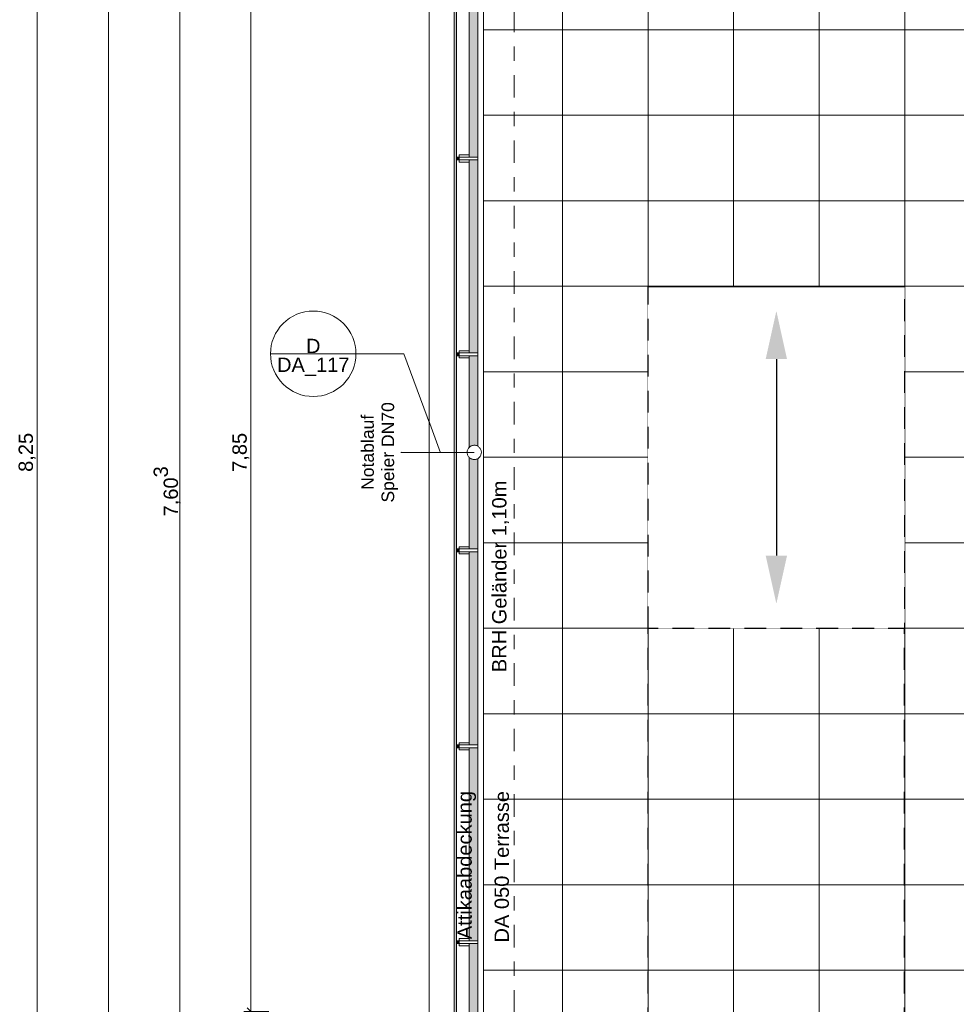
# Model space of a CAD drawing. Header units: metres. Extents: x -180 to 4, y -50 to 6.
# Tile 27 of 256: x -179 to -172, y -20 to -13. Entities that reach past the tile are written whole.
import ezdxf

# ---------------------------------------------------------------- set-up
doc = ezdxf.new("R2010")
doc.units = ezdxf.units.M
doc.header["$LTSCALE"] = 0.05
doc.header["$PDMODE"] = 1
doc.header["$PDSIZE"] = -2
doc.linetypes.add('ISO-02 Strichlinie', pattern=[3.81, 3.048, -0.762])
doc.linetypes.add('Linienart-53', pattern=[5.291531, 3.175, -1.058062, 0.352704, -0.705764])
doc.layers.get('0').update_dxf_attribs({"lineweight": 25})
for name, color, linetype, lineweight, true_color in [('30 -33 Aussenwände- 7 Fassade_ Elemente', 7, 'Continuous', 9, 0x00aacc), ('30 -36 Dächer- 3 Dachbeläge', 7, 'Continuous', 15, 0x9999ff), ('30 -36 Dächer- 4 Dachbekleidungen', 7, 'Continuous', 9, 0xccccff), ('70 -72 Beschriftung- 1 Beschriftung allgemein', 7, 'Continuous', 9, 0xff6633), ('70 -72 Beschriftung- 7 Detailverweise', 7, 'Continuous', 9, 0x00dd00), ('70 -76 Bemaßung- 2 Allgemein', 7, 'Continuous', 5, 0x6666cc)]:
    doc.layers.add(name, color=color, linetype=linetype, lineweight=lineweight, true_color=true_color)
for name, color, linetype, lineweight in [('40 -41 Abwasser_Wasser_Gas- 2 Wasser-1', 7, 'Continuous', 15), ('60- 61 allgemeine Ausstattung- 4 Terrassen', 7, 'Continuous', 9), ('70 -71 Achsen- 1 Gebäudeachsen', 7, 'Linienart-53', 18), ('Keine', 7, 'Continuous', 9)]:
    doc.layers.add(name, color=color, linetype=linetype, lineweight=lineweight)
doc.styles.add('Arial', font='arial.ttf')
doc.dimstyles.new('k+k 1_50', dxfattribs={"dimtxt": 0.100689, "dimasz": 0.05302, "dimexe": 0.05, "dimexo": 0.15, "dimgap": 0.01, "dimtad": 1, "dimdec": 3, "dimtxsty": 'Arial', "dimblk": 'VW_SLASH', "dimblk1": 'VW_SLASH', "dimblk2": 'VW_SLASH', "dimcen": 0, "dimdle": 0.05, "dimadec": 3, "dimazin": 0, "dimtfac": 0.75, "dimtdec": 3, "dimtix": 1, "dimtmove": 0, "dimatfit": 0, "dimldrblk": 'VW_SLASH-1', "dimfxl": 0.125, "dimfxlon": 1, "dimfrac": 2, "dimtolj": 1, "dimarcsym": 0})

# ---------------------------------------------------------------- blocks, each defined once
blk = doc.blocks.new('Gruppe-8302')
at = {"layer": '70 -72 Beschriftung- 1 Beschriftung allgemein', "linetype": 'Continuous', "lineweight": 0}
blk.add_hatch(color=30, dxfattribs=at).paths.add_polyline_path([(-176.2126, -15.8228), (-176.2156, -15.822), (-176.2126, -15.8212)])
at = {"layer": '70 -72 Beschriftung- 1 Beschriftung allgemein', "lineweight": 5, "flags": 128}
blk.add_lwpolyline([(-176.2126, -15.8228), (-176.2156, -15.822), (-176.2126, -15.8212)], close=True, dxfattribs=at)
at = {"layer": '70 -72 Beschriftung- 1 Beschriftung allgemein', "insert": (-176.4937, -15.822), "char_height": 0.088103, "attachment_point": 2, "rotation": 90, "line_spacing_factor": 0.969685, "style": 'Arial'}
blk.add_mtext('Notablauf\\PSpeier DN70', dxfattribs=at)
at = {"color": 255}
blk.add_wipeout([(-175.676, -15.7787), (-175.6719, -15.7814), (-175.668, -15.7844), (-175.6645, -15.7879), (-175.6613, -15.7916), (-175.6585, -15.7956), (-175.6562, -15.7999), (-175.6542, -15.8044), (-175.6527, -15.8091), (-175.6517, -15.8139), (-175.6511, -15.8188), (-175.651, -15.8237), (-175.6514, -15.8286), (-175.6523, -15.8334), (-175.6537, -15.8381), (-175.6555, -15.8427), (-175.6577, -15.847), (-175.6604, -15.8512), (-175.6634, -15.855), (-175.6668, -15.8585), (-175.6706, -15.8617), (-175.6746, -15.8645), (-175.6789, -15.8669), (-175.6834, -15.8688), (-175.6881, -15.8703), (-175.6929, -15.8714), (-175.6977, -15.8719), (-175.7026, -15.872), (-175.7075, -15.8716), (-175.7124, -15.8707), (-175.7171, -15.8694), (-175.7216, -15.8676), (-175.726, -15.8653), (-175.7301, -15.8627), (-175.734, -15.8596), (-175.7375, -15.8562), (-175.7407, -15.8525), (-175.7435, -15.8484), (-175.7458, -15.8442), (-175.7478, -15.8397), (-175.7493, -15.835), (-175.7503, -15.8302), (-175.7509, -15.8253), (-175.751, -15.8204), (-175.7506, -15.8155), (-175.7497, -15.8107), (-175.7483, -15.806), (-175.7465, -15.8014), (-175.7443, -15.797), (-175.7416, -15.7929), (-175.7386, -15.7891), (-175.7352, -15.7855), (-175.7314, -15.7824), (-175.7274, -15.7796), (-175.7231, -15.7772), (-175.7186, -15.7752), (-175.7139, -15.7737), (-175.7091, -15.7727), (-175.7043, -15.7721), (-175.6994, -15.7721), (-175.6945, -15.7725), (-175.6896, -15.7733), (-175.6849, -15.7747), (-175.6804, -15.7765)], dxfattribs=at).dxf.layer = '40 -41 Abwasser_Wasser_Gas- 2 Wasser-1'
at = {"layer": '40 -41 Abwasser_Wasser_Gas- 2 Wasser-1', "flags": 128}
blk.add_lwpolyline([(-175.676, -15.7787), (-175.6719, -15.7814), (-175.668, -15.7844), (-175.6645, -15.7879), (-175.6613, -15.7916), (-175.6585, -15.7956), (-175.6562, -15.7999), (-175.6542, -15.8044), (-175.6527, -15.8091), (-175.6517, -15.8139), (-175.6511, -15.8188), (-175.651, -15.8237), (-175.6514, -15.8286), (-175.6523, -15.8334), (-175.6537, -15.8381), (-175.6555, -15.8427), (-175.6577, -15.847), (-175.6604, -15.8512), (-175.6634, -15.855), (-175.6668, -15.8585), (-175.6706, -15.8617), (-175.6746, -15.8645), (-175.6789, -15.8669), (-175.6834, -15.8688), (-175.6881, -15.8703), (-175.6929, -15.8714), (-175.6977, -15.8719), (-175.7026, -15.872), (-175.7075, -15.8716), (-175.7124, -15.8707), (-175.7171, -15.8694), (-175.7216, -15.8676), (-175.726, -15.8653), (-175.7301, -15.8627), (-175.734, -15.8596), (-175.7375, -15.8562), (-175.7407, -15.8525), (-175.7435, -15.8484), (-175.7458, -15.8442), (-175.7478, -15.8397), (-175.7493, -15.835), (-175.7503, -15.8302), (-175.7509, -15.8253), (-175.751, -15.8204), (-175.7506, -15.8155), (-175.7497, -15.8107), (-175.7483, -15.806), (-175.7465, -15.8014), (-175.7443, -15.797), (-175.7416, -15.7929), (-175.7386, -15.7891), (-175.7352, -15.7855), (-175.7314, -15.7824), (-175.7274, -15.7796), (-175.7231, -15.7772), (-175.7186, -15.7752), (-175.7139, -15.7737), (-175.7091, -15.7727), (-175.7043, -15.7721), (-175.6994, -15.7721), (-175.6945, -15.7725), (-175.6896, -15.7733), (-175.6849, -15.7747), (-175.6804, -15.7765)], close=True, dxfattribs=at)
at = {"layer": '70 -72 Beschriftung- 1 Beschriftung allgemein'}
blk.add_line((-175.701, -15.822), (-176.2156, -15.822), dxfattribs=at)
blk = doc.blocks.new('Gruppe-8376')
at = {"layer": '70 -72 Beschriftung- 7 Detailverweise'}
blk.add_line((-0.335, 0), (-0.935, 0), dxfattribs=at)
at = {"layer": '70 -72 Beschriftung- 7 Detailverweise', "flags": 128}
blk.add_lwpolyline([(-0.335, 0), (-0.3364, -0.0294), (-0.3408, -0.0585), (-0.3479, -0.0871), (-0.3578, -0.1148), (-0.3704, -0.1414), (-0.3856, -0.1667), (-0.4031, -0.1903), (-0.4229, -0.2121), (-0.4447, -0.2319), (-0.4683, -0.2494), (-0.4936, -0.2646), (-0.5202, -0.2772), (-0.5479, -0.2871), (-0.5765, -0.2942), (-0.6056, -0.2986), (-0.635, -0.3), (-0.6644, -0.2986), (-0.6935, -0.2942), (-0.7221, -0.2871), (-0.7498, -0.2772), (-0.7764, -0.2646), (-0.8017, -0.2494), (-0.8253, -0.2319), (-0.8471, -0.2121), (-0.8669, -0.1903), (-0.8844, -0.1667), (-0.8996, -0.1414), (-0.9122, -0.1148), (-0.9221, -0.0871), (-0.9292, -0.0585), (-0.9336, -0.0294), (-0.935, 0), (-0.9336, 0.0294), (-0.9292, 0.0585), (-0.9221, 0.0871), (-0.9122, 0.1148), (-0.8996, 0.1414), (-0.8844, 0.1667), (-0.8669, 0.1903), (-0.8471, 0.2121), (-0.8253, 0.2319), (-0.8017, 0.2494), (-0.7764, 0.2646), (-0.7498, 0.2772), (-0.7221, 0.2871), (-0.6935, 0.2942), (-0.6644, 0.2986), (-0.635, 0.3), (-0.6056, 0.2986), (-0.5765, 0.2942), (-0.5479, 0.2871), (-0.5202, 0.2772), (-0.4936, 0.2646), (-0.4683, 0.2494), (-0.4447, 0.2319), (-0.4229, 0.2121), (-0.4031, 0.1903), (-0.3856, 0.1667), (-0.3704, 0.1414), (-0.3578, 0.1148), (-0.3479, 0.0871), (-0.3408, 0.0585), (-0.3364, 0.0294)], close=True, dxfattribs=at)
at = {"layer": '70 -72 Beschriftung- 7 Detailverweise'}
blk.add_point((-0.635, 0), dxfattribs=at)
at = {"layer": '70 -72 Beschriftung- 7 Detailverweise', "line_spacing_factor": 0.96878, "style": 'Arial'}
for s, insert, char_height, attachment_point in [('D', (-0.635, 0.0046), 0.1007, 8), ('DA_117', (-0.635, -0.0267), 0.10069, 2)]:
    blk.add_mtext(s, dxfattribs=dict(at, insert=insert, char_height=char_height, attachment_point=attachment_point))
blk = doc.blocks.new('Referenzmarkierung-82')
at = {"layer": '70 -72 Beschriftung- 7 Detailverweise', "transparency": 33554687}
for q in [(-0.635, 0), (0.259, -0.6956)]:
    blk.add_line((0, 0), q, dxfattribs=at)
at = {"layer": '70 -72 Beschriftung- 7 Detailverweise', "color": 7, "transparency": 33554687}
blk.add_blockref('Gruppe-8376', (0, 0), dxfattribs=at)
blk = doc.blocks.new('Gruppe-8399')
at = {"layer": '70 -72 Beschriftung- 1 Beschriftung allgemein', "char_height": 0.100689, "rotation": 90, "line_spacing_factor": 0.970891, "style": 'Arial'}
for s, insert, attachment_point in [('BRH Geländer 1,10m', (-175.4563, -17.3646), 7), ('Attikaabdeckung', (-175.6884, -18.1987), 9), ('DA 050 Terrasse', (-175.4563, -18.1987), 9)]:
    blk.add_mtext(s, dxfattribs=dict(at, insert=insert, attachment_point=attachment_point))
blk = doc.blocks.new('Gruppe-8517')
at = {"color": 255}
blk.add_wipeout([(-175.736, -19.2495), (-175.806, -19.2495), (-175.806, -19.2695), (-175.736, -19.2695)], dxfattribs=at).dxf.layer = '30 -36 Dächer- 4 Dachbekleidungen'
at = {"layer": '30 -36 Dächer- 3 Dachbeläge', "linetype": 'Continuous', "lineweight": 0, "transparency": 33554687}
blk.add_hatch(color=254, dxfattribs=at).paths.add_polyline_path([(-175.826, -19.2495), (-175.806, -19.2495), (-175.806, -19.2695), (-175.826, -19.2695)])
at = {"layer": '30 -36 Dächer- 3 Dachbeläge', "color": 254, "linetype": 'Continuous', "lineweight": 9, "true_color": 0xccccff, "transparency": 33554687, "flags": 128}
blk.add_lwpolyline([(-175.826, -19.2495), (-175.806, -19.2495), (-175.806, -19.2695), (-175.826, -19.2695)], dxfattribs=at)
at = {"layer": '30 -36 Dächer- 4 Dachbekleidungen', "flags": 128}
for points in [[(-175.736, -19.2345), (-175.806, -19.2345), (-175.806, -19.2495)], [(-175.736, -19.2495), (-175.806, -19.2495), (-175.806, -19.2695), (-175.736, -19.2695)], [(-175.736, -19.2845), (-175.806, -19.2845), (-175.806, -19.2695)]]:
    blk.add_lwpolyline(points, dxfattribs=at)
at = {"color": 255}
blk.add_wipeout([(-175.736, -19.2495), (-175.676, -19.2495), (-175.676, -19.2695), (-175.736, -19.2695)], dxfattribs=at).dxf.layer = '30 -36 Dächer- 4 Dachbekleidungen'
at = {"layer": '30 -36 Dächer- 4 Dachbekleidungen', "flags": 128}
blk.add_lwpolyline([(-175.736, -19.2495), (-175.676, -19.2495), (-175.676, -19.2695), (-175.736, -19.2695)], dxfattribs=at)
blk = doc.blocks.new('Gruppe-8518')
at = {"color": 255}
blk.add_wipeout([(-175.736, -17.8745), (-175.806, -17.8745), (-175.806, -17.8945), (-175.736, -17.8945)], dxfattribs=at).dxf.layer = '30 -36 Dächer- 4 Dachbekleidungen'
at = {"layer": '30 -36 Dächer- 3 Dachbeläge', "linetype": 'Continuous', "lineweight": 0, "transparency": 33554687}
blk.add_hatch(color=254, dxfattribs=at).paths.add_polyline_path([(-175.826, -17.8745), (-175.806, -17.8745), (-175.806, -17.8945), (-175.826, -17.8945)])
at = {"layer": '30 -36 Dächer- 3 Dachbeläge', "color": 254, "linetype": 'Continuous', "lineweight": 9, "true_color": 0xccccff, "transparency": 33554687, "flags": 128}
blk.add_lwpolyline([(-175.826, -17.8745), (-175.806, -17.8745), (-175.806, -17.8945), (-175.826, -17.8945)], dxfattribs=at)
at = {"layer": '30 -36 Dächer- 4 Dachbekleidungen', "flags": 128}
for points in [[(-175.736, -17.8595), (-175.806, -17.8595), (-175.806, -17.8745)], [(-175.736, -17.8745), (-175.806, -17.8745), (-175.806, -17.8945), (-175.736, -17.8945)], [(-175.736, -17.9095), (-175.806, -17.9095), (-175.806, -17.8945)]]:
    blk.add_lwpolyline(points, dxfattribs=at)
at = {"color": 255}
blk.add_wipeout([(-175.736, -17.8745), (-175.676, -17.8745), (-175.676, -17.8945), (-175.736, -17.8945)], dxfattribs=at).dxf.layer = '30 -36 Dächer- 4 Dachbekleidungen'
at = {"layer": '30 -36 Dächer- 4 Dachbekleidungen', "flags": 128}
blk.add_lwpolyline([(-175.736, -17.8745), (-175.676, -17.8745), (-175.676, -17.8945), (-175.736, -17.8945)], dxfattribs=at)
blk = doc.blocks.new('Gruppe-8519')
at = {"color": 255}
blk.add_wipeout([(-175.736, -16.4995), (-175.806, -16.4995), (-175.806, -16.5195), (-175.736, -16.5195)], dxfattribs=at).dxf.layer = '30 -36 Dächer- 4 Dachbekleidungen'
at = {"layer": '30 -36 Dächer- 3 Dachbeläge', "linetype": 'Continuous', "lineweight": 0, "transparency": 33554687}
blk.add_hatch(color=254, dxfattribs=at).paths.add_polyline_path([(-175.826, -16.4995), (-175.806, -16.4995), (-175.806, -16.5195), (-175.826, -16.5195)])
at = {"layer": '30 -36 Dächer- 3 Dachbeläge', "color": 254, "linetype": 'Continuous', "lineweight": 9, "true_color": 0xccccff, "transparency": 33554687, "flags": 128}
blk.add_lwpolyline([(-175.826, -16.4995), (-175.806, -16.4995), (-175.806, -16.5195), (-175.826, -16.5195)], dxfattribs=at)
at = {"layer": '30 -36 Dächer- 4 Dachbekleidungen', "flags": 128}
for points in [[(-175.736, -16.4845), (-175.806, -16.4845), (-175.806, -16.4995)], [(-175.736, -16.4995), (-175.806, -16.4995), (-175.806, -16.5195), (-175.736, -16.5195)], [(-175.736, -16.5345), (-175.806, -16.5345), (-175.806, -16.5195)]]:
    blk.add_lwpolyline(points, dxfattribs=at)
at = {"color": 255}
blk.add_wipeout([(-175.736, -16.4995), (-175.676, -16.4995), (-175.676, -16.5195), (-175.736, -16.5195)], dxfattribs=at).dxf.layer = '30 -36 Dächer- 4 Dachbekleidungen'
at = {"layer": '30 -36 Dächer- 4 Dachbekleidungen', "flags": 128}
blk.add_lwpolyline([(-175.736, -16.4995), (-175.676, -16.4995), (-175.676, -16.5195), (-175.736, -16.5195)], dxfattribs=at)
blk = doc.blocks.new('Gruppe-8520')
at = {"color": 255}
blk.add_wipeout([(-175.736, -15.1245), (-175.806, -15.1245), (-175.806, -15.1445), (-175.736, -15.1445)], dxfattribs=at).dxf.layer = '30 -36 Dächer- 4 Dachbekleidungen'
at = {"layer": '30 -36 Dächer- 3 Dachbeläge', "linetype": 'Continuous', "lineweight": 0, "transparency": 33554687}
blk.add_hatch(color=254, dxfattribs=at).paths.add_polyline_path([(-175.826, -15.1245), (-175.806, -15.1245), (-175.806, -15.1445), (-175.826, -15.1445)])
at = {"layer": '30 -36 Dächer- 3 Dachbeläge', "color": 254, "linetype": 'Continuous', "lineweight": 9, "true_color": 0xccccff, "transparency": 33554687, "flags": 128}
blk.add_lwpolyline([(-175.826, -15.1245), (-175.806, -15.1245), (-175.806, -15.1445), (-175.826, -15.1445)], dxfattribs=at)
at = {"layer": '30 -36 Dächer- 4 Dachbekleidungen', "flags": 128}
for points in [[(-175.736, -15.1095), (-175.806, -15.1095), (-175.806, -15.1245)], [(-175.736, -15.1245), (-175.806, -15.1245), (-175.806, -15.1445), (-175.736, -15.1445)], [(-175.736, -15.1595), (-175.806, -15.1595), (-175.806, -15.1445)]]:
    blk.add_lwpolyline(points, dxfattribs=at)
at = {"color": 255}
blk.add_wipeout([(-175.736, -15.1245), (-175.676, -15.1245), (-175.676, -15.1445), (-175.736, -15.1445)], dxfattribs=at).dxf.layer = '30 -36 Dächer- 4 Dachbekleidungen'
at = {"layer": '30 -36 Dächer- 4 Dachbekleidungen', "flags": 128}
blk.add_lwpolyline([(-175.736, -15.1245), (-175.676, -15.1245), (-175.676, -15.1445), (-175.736, -15.1445)], dxfattribs=at)
blk = doc.blocks.new('Gruppe-8521')
at = {"color": 255}
blk.add_wipeout([(-175.736, -13.7495), (-175.806, -13.7495), (-175.806, -13.7695), (-175.736, -13.7695)], dxfattribs=at).dxf.layer = '30 -36 Dächer- 4 Dachbekleidungen'
at = {"layer": '30 -36 Dächer- 3 Dachbeläge', "linetype": 'Continuous', "lineweight": 0, "transparency": 33554687}
blk.add_hatch(color=254, dxfattribs=at).paths.add_polyline_path([(-175.826, -13.7495), (-175.806, -13.7495), (-175.806, -13.7695), (-175.826, -13.7695)])
at = {"layer": '30 -36 Dächer- 3 Dachbeläge', "color": 254, "linetype": 'Continuous', "lineweight": 9, "true_color": 0xccccff, "transparency": 33554687, "flags": 128}
blk.add_lwpolyline([(-175.826, -13.7495), (-175.806, -13.7495), (-175.806, -13.7695), (-175.826, -13.7695)], dxfattribs=at)
at = {"layer": '30 -36 Dächer- 4 Dachbekleidungen', "flags": 128}
for points in [[(-175.736, -13.7345), (-175.806, -13.7345), (-175.806, -13.7495)], [(-175.736, -13.7495), (-175.806, -13.7495), (-175.806, -13.7695), (-175.736, -13.7695)], [(-175.736, -13.7845), (-175.806, -13.7845), (-175.806, -13.7695)]]:
    blk.add_lwpolyline(points, dxfattribs=at)
at = {"color": 255}
blk.add_wipeout([(-175.736, -13.7495), (-175.676, -13.7495), (-175.676, -13.7695), (-175.736, -13.7695)], dxfattribs=at).dxf.layer = '30 -36 Dächer- 4 Dachbekleidungen'
at = {"layer": '30 -36 Dächer- 4 Dachbekleidungen', "flags": 128}
blk.add_lwpolyline([(-175.736, -13.7495), (-175.676, -13.7495), (-175.676, -13.7695), (-175.736, -13.7695)], dxfattribs=at)
blk = doc.blocks.new('Gruppe-8863')
at = {"layer": '60- 61 allgemeine Ausstattung- 4 Terrassen', "color": 252, "linetype": 'Continuous', "lineweight": 25, "true_color": 0x888888, "transparency": 33554687}
blk.add_line((-173.581, -15.1679), (-173.581, -16.5462), dxfattribs=at)
for points in [[(-173.656, -15.1679), (-173.581, -14.8302), (-173.506, -15.1679)], [(-173.656, -16.5462), (-173.581, -16.8839), (-173.506, -16.5462)]]:
    blk.add_solid(points, dxfattribs=at)
blk = doc.blocks.new('Gruppe-8878')
at = {"layer": '30 -36 Dächer- 3 Dachbeläge', "linetype": 'Continuous', "lineweight": 0}
blk.add_hatch(color=254, dxfattribs=at).paths.add_polyline_path([(-175.84099996, -12.11704198), (-175.84099996, -31.61704198), (-163.52826764, -31.61704198), (-163.52826764, -31.45204198), (-175.67599996, -31.45204198), (-175.67599996, -12.11704198)])
at = {"layer": '60- 61 allgemeine Ausstattung- 4 Terrassen', "linetype": 'Continuous', "lineweight": 9, "transparency": 33554534}
h = blk.add_hatch(dxfattribs=at)
h.set_pattern_fill('Platte 60_60 SRF-1', style=0, pattern_type=2)
h.set_pattern_definition([(90, (-168.481, -14.65704), (-0.6, 7e-17), []), (0, (-168.481, -14.65704), (0, 0.6), [])])
h.paths.add_polyline_path([(-175.67599996, -12.29404198), (-160.12099996, -12.29404198), (-160.12099996, -31.45204198), (-175.67599996, -31.45204198)])
at = {"layer": '30 -36 Dächer- 3 Dachbeläge', "flags": 128}
blk.add_lwpolyline([(-175.84099996, -12.11704198), (-175.84099996, -31.61704198), (-163.52826764, -31.61704198), (-163.52826764, -31.45204198), (-175.67599996, -31.45204198), (-175.67599996, -12.11704198)], close=True, dxfattribs=at)
at = {"layer": '60- 61 allgemeine Ausstattung- 4 Terrassen', "color": 252, "linetype": 'Continuous', "lineweight": 9, "true_color": 0x888888, "flags": 128}
blk.add_lwpolyline([(-175.67599996, -12.29404198), (-160.12099996, -12.29404198), (-160.12099996, -31.45204198), (-175.67599996, -31.45204198)], close=True, dxfattribs=at)
at = {"layer": '70 -72 Beschriftung- 7 Detailverweise'}
blk.add_line((-176.53080921, -15.13016349), (-177.13080921, -15.13016349), dxfattribs=at)
at = {"layer": '70 -72 Beschriftung- 7 Detailverweise', "transparency": 33554687}
blk.add_line((-176.19580921, -15.13016349), (-176.83080921, -15.13016349), dxfattribs=at)
at = {"layer": '70 -72 Beschriftung- 7 Detailverweise', "flags": 128}
blk.add_lwpolyline([(-176.53080921, -15.13016349), (-176.5322538, -15.15956863), (-176.53657363, -15.18869058), (-176.54372711, -15.21724889), (-176.55364535, -15.24496852), (-176.56623283, -15.27158251), (-176.58136833, -15.29683456), (-176.59890608, -15.32048147), (-176.61867718, -15.34229552), (-176.64049123, -15.36206662), (-176.66413814, -15.37960437), (-176.68939019, -15.39473987), (-176.71600418, -15.40732735), (-176.74372381, -15.41724559), (-176.77228212, -15.42439907), (-176.80140407, -15.42871891), (-176.83080921, -15.43016349), (-176.86021436, -15.42871891), (-176.88933631, -15.42439907), (-176.91789462, -15.41724559), (-176.94561424, -15.40732735), (-176.97222823, -15.39473987), (-176.99748028, -15.37960437), (-177.0211272, -15.36206662), (-177.04294125, -15.34229552), (-177.06271235, -15.32048147), (-177.0802501, -15.29683456), (-177.09538559, -15.27158251), (-177.10797307, -15.24496852), (-177.11789131, -15.21724889), (-177.1250448, -15.18869058), (-177.12936463, -15.15956863), (-177.13080921, -15.13016349), (-177.12936463, -15.10075835), (-177.1250448, -15.07163639), (-177.11789131, -15.04307808), (-177.10797307, -15.01535846), (-177.09538559, -14.98874447), (-177.0802501, -14.96349242), (-177.06271235, -14.9398455), (-177.04294125, -14.91803145), (-177.0211272, -14.89826035), (-176.99748028, -14.8807226), (-176.97222823, -14.86558711), (-176.94561424, -14.85299963), (-176.91789462, -14.84308139), (-176.88933631, -14.8359279), (-176.86021436, -14.83160807), (-176.83080921, -14.83016349), (-176.80140407, -14.83160807), (-176.77228212, -14.8359279), (-176.74372381, -14.84308139), (-176.71600418, -14.85299963), (-176.68939019, -14.86558711), (-176.66413814, -14.8807226), (-176.64049123, -14.89826035), (-176.61867718, -14.91803145), (-176.59890608, -14.9398455), (-176.58136833, -14.96349242), (-176.56623283, -14.98874447), (-176.55364535, -15.01535846), (-176.54372711, -15.04307808), (-176.53657363, -15.07163639), (-176.5322538, -15.10075835)], close=True, dxfattribs=at)
at = {"layer": '70 -72 Beschriftung- 7 Detailverweise'}
blk.add_point((-176.83080921, -15.13016349), dxfattribs=at)
at = {"layer": '70 -72 Beschriftung- 7 Detailverweise', "line_spacing_factor": 0.96878, "style": 'Arial'}
for s, insert, char_height, attachment_point in [('D', (-176.83080921, -15.12557738), 0.10068866, 8), ('DA_117', (-176.83080921, -15.15682761), 0.100688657, 2)]:
    blk.add_mtext(s, dxfattribs=dict(at, insert=insert, char_height=char_height, attachment_point=attachment_point))
at = {"color": 255}
blk.add_wipeout([(-176.01799996, -11.76704198), (-175.84099996, -11.76704198), (-175.84099996, -19.87704198), (-176.01799996, -19.87704198)], dxfattribs=at).dxf.layer = '30 -33 Aussenwände- 7 Fassade_ Elemente'
at = {"color": 255, "linetype": 'ISO-02 Strichlinie', "lineweight": 25, "transparency": 33554559}
blk.add_wipeout([(-174.48099996, -17.05704198), (-174.48099996, -14.65704198), (-172.68099996, -14.65704198), (-172.68099996, -17.05704198)], dxfattribs=at).dxf.layer = '60- 61 allgemeine Ausstattung- 4 Terrassen'
at = {"layer": '30 -33 Aussenwände- 7 Fassade_ Elemente', "flags": 128}
blk.add_lwpolyline([(-176.01799996, -11.76704198), (-175.84099996, -11.76704198), (-175.84099996, -19.87704198), (-176.01799996, -19.87704198)], close=True, dxfattribs=at)
at = {"layer": '60- 61 allgemeine Ausstattung- 4 Terrassen', "color": 252, "linetype": 'ISO-02 Strichlinie', "lineweight": 25, "true_color": 0x888888, "transparency": 33554687}
for p, q in [((-174.48099996, -23.65704198), (-174.48099996, -17.05704198)), ((-172.68099996, -23.65704198), (-172.68099996, -17.05704198))]:
    blk.add_line(p, q, dxfattribs=at)
at = {"layer": '60- 61 allgemeine Ausstattung- 4 Terrassen', "color": 252, "linetype": 'ISO-02 Strichlinie', "lineweight": 25, "true_color": 0x888888, "transparency": 33554687, "flags": 128}
blk.add_lwpolyline([(-174.48099996, -17.05704198), (-174.48099996, -14.65704198), (-172.68099996, -14.65704198), (-172.68099996, -17.05704198)], close=True, dxfattribs=at)
at = {"color": 255}
blk.add_wipeout([(-163.48826764, -31.41204198), (-175.63599996, -31.41204198), (-175.63599996, -12.11704198), (-175.67599996, -12.11704198), (-175.67599996, -31.45204198), (-163.48826764, -31.45204198)], dxfattribs=at).dxf.layer = '30 -36 Dächer- 4 Dachbekleidungen'
at = {"layer": '30 -36 Dächer- 4 Dachbekleidungen', "flags": 128}
blk.add_lwpolyline([(-163.48826764, -31.41204198), (-175.63599996, -31.41204198), (-175.63599996, -12.11704198), (-175.67599996, -12.11704198), (-175.67599996, -31.45204198), (-163.48826764, -31.45204198)], close=True, dxfattribs=at)
at = {"color": 255}
blk.add_wipeout([(-175.82599996, -12.11704198), (-175.82599996, -31.60204198), (-163.58826764, -31.60204198), (-163.58826764, -31.51204198), (-175.73599996, -31.51204198), (-175.73599996, -12.11704198)], dxfattribs=at).dxf.layer = '30 -36 Dächer- 4 Dachbekleidungen'
at = {"layer": '30 -36 Dächer- 4 Dachbekleidungen', "flags": 128}
blk.add_lwpolyline([(-175.82599996, -12.11704198), (-175.82599996, -31.60204198), (-163.58826764, -31.60204198), (-163.58826764, -31.51204198), (-175.73599996, -31.51204198), (-175.73599996, -12.11704198)], close=True, dxfattribs=at)
at = {"layer": '60- 61 allgemeine Ausstattung- 4 Terrassen', "color": 252, "linetype": 'ISO-02 Strichlinie', "lineweight": 25, "true_color": 0x888888, "transparency": 33554687}
blk.add_line((-174.48099996, -14.65704198), (-172.68099996, -14.65704198), dxfattribs=at)
at = {"layer": '60- 61 allgemeine Ausstattung- 4 Terrassen', "color": 7, "transparency": 33554687}
blk.add_blockref('Gruppe-8863', (0, 0), dxfattribs=at)
at = {"layer": '40 -41 Abwasser_Wasser_Gas- 2 Wasser-1', "color": 7}
blk.add_blockref('Gruppe-8302', (0, 0), dxfattribs=at)
at = {"layer": '70 -72 Beschriftung- 1 Beschriftung allgemein', "color": 7}
for name in ['Gruppe-8521', 'Gruppe-8520']:
    blk.add_blockref(name, (0, 0), dxfattribs=at)
at = {"layer": '70 -72 Beschriftung- 7 Detailverweise', "transparency": 33554687}
blk.add_line((-176.19580921, -15.13016349), (-175.93682651, -15.8257924), dxfattribs=at)
at = {"layer": '70 -72 Beschriftung- 1 Beschriftung allgemein', "color": 7}
blk.add_blockref('Gruppe-8399', (0, 0), dxfattribs=at)
at = {"layer": '70 -72 Beschriftung- 7 Detailverweise'}
blk.add_blockref('Referenzmarkierung-82', (-176.19580921, -15.13016349), dxfattribs=at)
at = {"layer": '70 -72 Beschriftung- 1 Beschriftung allgemein', "color": 7}
for name in ['Gruppe-8519', 'Gruppe-8518', 'Gruppe-8517']:
    blk.add_blockref(name, (0, 0), dxfattribs=at)
blk = doc.blocks.new('_OG3_2D (2D)')
at = {"layer": '30 -33 Aussenwände- 7 Fassade_ Elemente', "flags": 128}
blk.add_lwpolyline([(-163.49099996, -31.58704198), (-175.81099996, -31.58704198), (-175.81099996, -12.08704198)], dxfattribs=at)
at = {"layer": '70 -72 Beschriftung- 1 Beschriftung allgemein', "color": 7}
blk.add_blockref('Gruppe-8878', (0, 0), dxfattribs=at)
blk = doc.blocks.new('VW_SLASH')
at = {"color": 0, "linetype": 'ByBlock', "lineweight": -2, "transparency": 16777216}
blk.add_line((0.94, 0), (-1, 0), dxfattribs=at)
at = {"color": 0, "lineweight": 20, "transparency": 16777216, "flags": 128}
blk.add_lwpolyline([(0.5, 0.5), (-0.5, -0.5)], dxfattribs=at)
blk = doc.blocks.new('*D10945')
at = {"layer": '70 -76 Bemaßung- 2 Allgemein', "color": 0, "lineweight": -2}
for p, q in [((-178.643, -11.697), (-178.818, -11.697)), ((-178.768, -19.894), (-178.768, -11.7501)), ((-178.643, -19.947), (-178.818, -19.947))]:
    blk.add_line(p, q, dxfattribs=at)
at = {"layer": 'Defpoints', "color": 0}
for p in [(-178.768, -11.697), (-178.268, -11.697), (-178.268, -19.947)]:
    blk.add_point(p, dxfattribs=at)
at = {"layer": '70 -76 Bemaßung- 2 Allgemein', "color": 0, "lineweight": -2, "xscale": 0.05302001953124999, "yscale": 0.05302001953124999, "zscale": 0.05302001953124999}
for p, rotation in [((-178.768, -11.697), 90), ((-178.768, -19.947), 270)]:
    blk.add_blockref('VW_SLASH', p, dxfattribs=dict(at, rotation=rotation))
at = {"layer": '70 -76 Bemaßung- 2 Allgemein', "color": 0, "insert": (-178.8385, -15.822), "char_height": 0.10069, "attachment_point": 5, "rotation": 90, "style": 'Arial'}
blk.add_mtext('\\A1;8,25', dxfattribs=at)
blk = doc.blocks.new('VW_SLASH-1')
at = {"color": 0, "linetype": 'ByBlock', "lineweight": -2, "transparency": 16777216}
blk.add_line((0.94, 0), (-1, 0), dxfattribs=at)
at = {"color": 0, "lineweight": 5, "transparency": 16777216, "flags": 128}
blk.add_lwpolyline([(0.5, 0.5), (-0.5, -0.5)], dxfattribs=at)
blk = doc.blocks.new('*D11041')
at = {"layer": '70 -76 Bemaßung- 2 Allgemein', "color": 0, "lineweight": -2}
for p, q in [((-178.143, -12.294), (-178.318, -12.294)), ((-178.268, -31.144), (-178.268, -12.3471)), ((-178.143, -31.197), (-178.318, -31.197))]:
    blk.add_line(p, q, dxfattribs=at)
at = {"layer": 'Defpoints', "color": 0}
for p in [(-178.268, -12.294), (-175.371, -12.294), (-177.768, -31.197)]:
    blk.add_point(p, dxfattribs=at)
at = {"layer": '70 -76 Bemaßung- 2 Allgemein', "color": 0, "lineweight": -2, "xscale": 0.05302001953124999, "yscale": 0.05302001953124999, "zscale": 0.05302001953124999}
for p, rotation in [((-178.268, -12.294), 90), ((-178.268, -31.197), 270)]:
    blk.add_blockref('VW_SLASH', p, dxfattribs=dict(at, rotation=rotation))
at = {"layer": '70 -76 Bemaßung- 2 Allgemein', "color": 0, "insert": (-178.3561, -21.7455), "char_height": 0.100689, "attachment_point": 5, "rotation": 90, "style": 'Arial'}
blk.add_mtext('\\A1;18,90\\S3^ ;', dxfattribs=at)
blk = doc.blocks.new('*D11336')
at = {"layer": '70 -76 Bemaßung- 2 Allgemein', "color": 0, "lineweight": -2}
for p, q in [((-177.643, -12.294), (-177.818, -12.294)), ((-177.768, -19.844), (-177.768, -12.3471)), ((-177.643, -19.897), (-177.818, -19.897))]:
    blk.add_line(p, q, dxfattribs=at)
at = {"layer": 'Defpoints', "color": 0}
for p in [(-177.768, -12.294), (-175.351, -12.294), (-176.018, -19.897)]:
    blk.add_point(p, dxfattribs=at)
at = {"layer": '70 -76 Bemaßung- 2 Allgemein', "color": 0, "lineweight": -2, "xscale": 0.05302001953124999, "yscale": 0.05302001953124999, "zscale": 0.05302001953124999}
for p, rotation in [((-177.768, -12.294), 90), ((-177.768, -19.897), 270)]:
    blk.add_blockref('VW_SLASH', p, dxfattribs=dict(at, rotation=rotation))
at = {"layer": '70 -76 Bemaßung- 2 Allgemein', "color": 0, "insert": (-177.8561, -16.0955), "char_height": 0.100689, "attachment_point": 5, "rotation": 90, "style": 'Arial'}
blk.add_mtext('\\A1;7,60\\S3^ ;', dxfattribs=at)
blk = doc.blocks.new('*D11521')
at = {"layer": '70 -76 Bemaßung- 2 Allgemein', "color": 0, "lineweight": -2}
for p, q in [((-177.143, -11.897), (-177.318, -11.897)), ((-177.268, -19.694), (-177.268, -11.9501)), ((-177.143, -19.747), (-177.318, -19.747))]:
    blk.add_line(p, q, dxfattribs=at)
at = {"layer": 'Defpoints', "color": 0}
for p in [(-177.268, -11.897), (-99.221, -11.897), (-99.221, -19.747)]:
    blk.add_point(p, dxfattribs=at)
at = {"layer": '70 -76 Bemaßung- 2 Allgemein', "color": 0, "lineweight": -2, "xscale": 0.05302001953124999, "yscale": 0.05302001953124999, "zscale": 0.05302001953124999}
for p, rotation in [((-177.268, -11.897), 90), ((-177.268, -19.747), 270)]:
    blk.add_blockref('VW_SLASH', p, dxfattribs=dict(at, rotation=rotation))
at = {"layer": '70 -76 Bemaßung- 2 Allgemein', "color": 0, "insert": (-177.3385, -15.822), "char_height": 0.10069, "attachment_point": 5, "rotation": 90, "style": 'Arial'}
blk.add_mtext('\\A1;7,85', dxfattribs=at)
blk = doc.blocks.new('_Achsen (3D)')
at = {"layer": '70 -71 Achsen- 1 Gebäudeachsen', "transparency": 33554687}
blk.add_line((-175.421, 3.8), (-175.421, -46.172), dxfattribs=at)
blk = doc.blocks.new('Gruppe-9717')
at = {"layer": '70 -76 Bemaßung- 2 Allgemein'}
dim = blk.add_linear_dim(base=(-178.76799996, -11.69704198), p1=(-178.26799996, -19.94704198), p2=(-178.26799996, -11.69704198), angle=270, text='8,25', dimstyle='k+k 1_50', override={"dimtxt": 0.100689, "dimgap": 0.01, "dimdec": 8, "dimpost": '<>', "dimtxsty": 'Arial', "dimtmove": 2}, dxfattribs=at)
dim.commit()
dim.dimension.update_dxf_attribs({"geometry": '*D10945', "text_midpoint": (-178.8384635, -15.82204198)})
blk = doc.blocks.new('Gruppe-9724')
at = {"layer": '70 -76 Bemaßung- 2 Allgemein'}
dim = blk.add_linear_dim(base=(-178.26799996, -12.29404198), p1=(-177.76799996, -31.19704198), p2=(-175.37099996, -12.29404198), angle=270, text='18,90\\S3^ ;', dimstyle='k+k 1_50', override={"dimtxt": 0.100689, "dimgap": 0.01, "dimdec": 8, "dimpost": '<>', "dimtxsty": 'Arial', "dimtmove": 2}, dxfattribs=at)
dim.commit()
dim.dimension.update_dxf_attribs({"geometry": '*D11041', "text_midpoint": (-178.3561008, -21.74554198)})
blk = doc.blocks.new('Gruppe-9728')
at = {"layer": '70 -76 Bemaßung- 2 Allgemein'}
dim = blk.add_linear_dim(base=(-177.76799996, -12.29404198), p1=(-176.01799996, -19.89704198), p2=(-175.35099996, -12.29404198), angle=270, text='7,60\\S3^ ;', dimstyle='k+k 1_50', override={"dimtxt": 0.100689, "dimgap": 0.01, "dimdec": 8, "dimpost": '<>', "dimtxsty": 'Arial', "dimtmove": 2}, dxfattribs=at)
dim.commit()
dim.dimension.update_dxf_attribs({"geometry": '*D11336', "text_midpoint": (-177.8561008, -16.09554198)})
blk = doc.blocks.new('Gruppe-9732')
at = {"layer": '70 -76 Bemaßung- 2 Allgemein'}
dim = blk.add_linear_dim(base=(-177.26799996, -11.89704198), p1=(-99.22099996, -19.74704198), p2=(-99.22099996, -11.89704198), angle=270, text='7,85', dimstyle='k+k 1_50', override={"dimtxt": 0.100689, "dimgap": 0.01, "dimdec": 8, "dimpost": '<>', "dimtxsty": 'Arial', "dimtmove": 2}, dxfattribs=at)
dim.commit()
dim.dimension.update_dxf_attribs({"geometry": '*D11521', "text_midpoint": (-177.3384635, -15.82204198)})
blk = doc.blocks.new('_OG3_2D Bemaßung_ Beschriftung (2D)')
at = {"layer": '70 -76 Bemaßung- 2 Allgemein'}
for name in ['Gruppe-9728', 'Gruppe-9724', 'Gruppe-9732', 'Gruppe-9717']:
    blk.add_blockref(name, (0, 0), dxfattribs=at)

msp = doc.modelspace()

# ---------------------------------------------------------------- block references
at = {"layer": 'Keine', "color": 1}
msp.add_blockref('_OG3_2D (2D)', (0, 0), dxfattribs=at)

# ---------------------------------------------------------------- next in the draw order: block references
msp.add_blockref('_OG3_2D Bemaßung_ Beschriftung (2D)', (0, 0), dxfattribs=at)

# ---------------------------------------------------------------- next in the draw order: block references
msp.add_blockref('_Achsen (3D)', (0, 0), dxfattribs=at)

doc.saveas('drawing.dxf')
